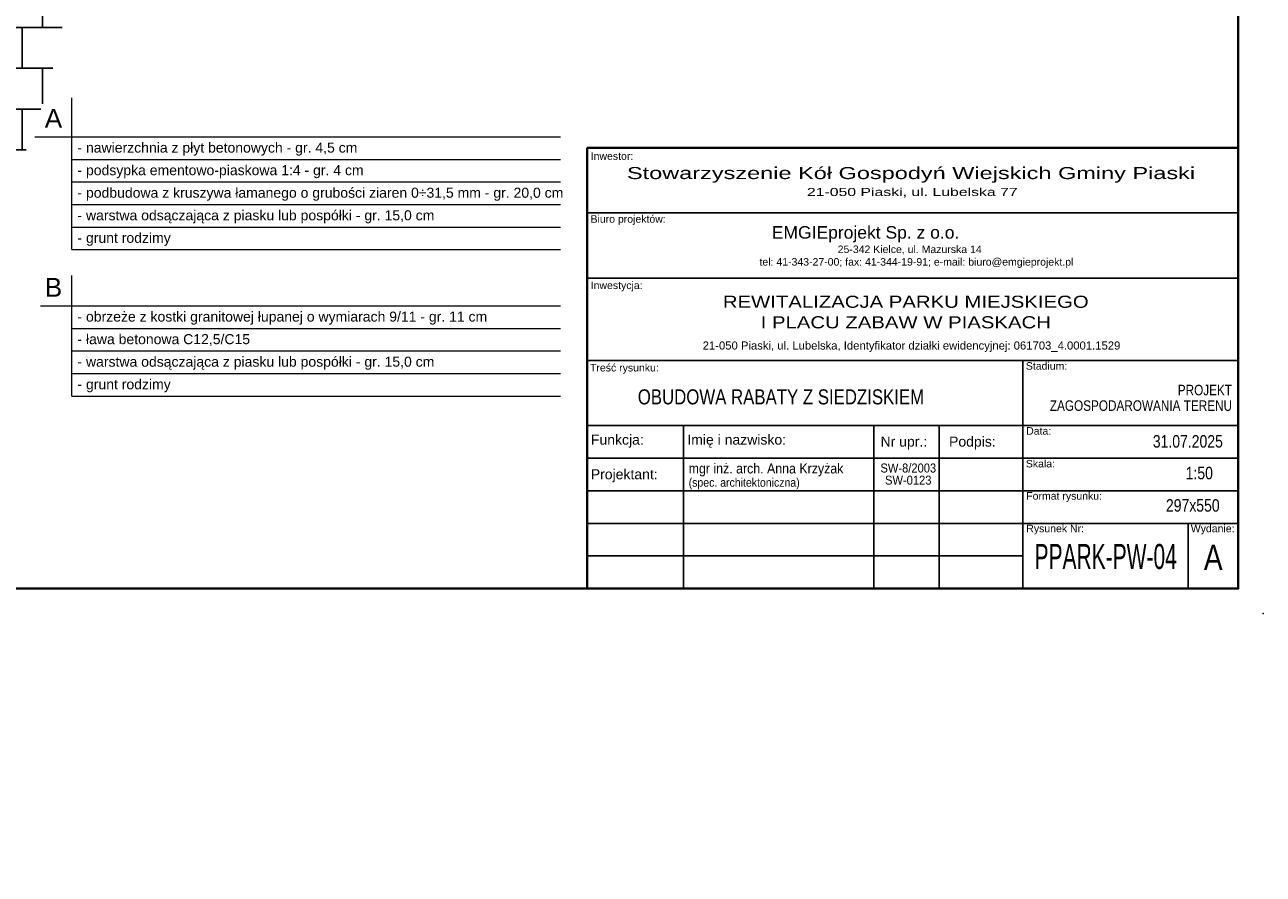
# Model space of a CAD drawing. Header units: millimetres. Extents: x 4078 to 6827, y 2233 to 4193.
# Tile 10 of 16: x 5591 to 6827, y 2488 to 3335. Entities that reach past the tile are written whole.
import ezdxf

# ---------------------------------------------------------------- set-up
doc = ezdxf.new("R2010")
doc.units = ezdxf.units.MM
doc.layers.add('_EMGIE_opisy', color=4, linetype='Continuous')
doc.layers.add('G-Ramka', color=5, linetype='Continuous', lineweight=40)
doc.layers.add('G-Tabelka', color=7, linetype='Continuous', lineweight=5)
doc.styles.add('Arial CE', font='arial.ttf', dxfattribs={"width": 0.8})
doc.styles.add('Arial-GG', font='arial.ttf')
doc.styles.add('GENERATED_STYLE_1', font='arial.ttf')
doc.styles.add('GENERATED_STYLE_8', font='swissek.ttf')
doc.dimstyles.new('Kon 50', dxfattribs={"dimscale": 5, "dimtxt": 2, "dimasz": 1, "dimexe": 1, "dimexo": 1, "dimgap": 1, "dimtad": 1, "dimdec": 0, "dimzin": 0, "dimtxsty": 'Arial CE', "dimblk": 'OBLIQUE', "dimcen": 0.09, "dimadec": 0, "dimazin": 0, "dimtfac": 1, "dimtdec": 0, "dimtofl": 0, "dimtmove": 0, "dimatfit": 3, "dimldrblk": 'OBLIQUE', "dimfxl": 0, "dimtolj": 1, "dimtzin": 0, "dimarcsym": 0})
doc.dimstyles.new('S-1 do 10-GG', dxfattribs={"dimscale": 10, "dimtxt": 2.2, "dimasz": 2, "dimexe": 1, "dimexo": 2, "dimgap": 0.6, "dimtad": 1, "dimdec": 0, "dimrnd": 1, "dimtxsty": 'Arial-GG', "dimcen": 0, "dimclrd": 256, "dimclre": 256, "dimclrt": 7, "dimadec": 0, "dimazin": 0, "dimtfac": 1, "dimtdec": 0, "dimtix": 1, "dimtmove": 0, "dimatfit": 2, "dimfxl": 0, "dimlwd": 5, "dimlwe": 5, "dimarcsym": 0})

# ---------------------------------------------------------------- blocks, each defined once
blk = doc.blocks.new('*D9')
at = {"layer": 'Defpoints', "color": 0, "ltscale": 2}
for p in [(-10, 167.36), (539.84, 0), (539.84, -52)]:
    blk.add_point(p, dxfattribs=at)
at = {"layer": 'Defpoints', "color": 7, "ltscale": 2, "insert": (158.4, -26.15), "char_height": 33, "attachment_point": 5, "style": 'Arial-GG'}
blk.add_mtext('297 x 550', dxfattribs=at)
blk = doc.blocks.new('_Oblique')
at = {"color": 0, "linetype": 'ByBlock', "lineweight": -2}
blk.add_line((-0.5, -0.5), (0.5, 0.5), dxfattribs=at)
blk = doc.blocks.new('*D19')
at = {"color": 0, "lineweight": -2}
blk.add_arc((4950.7, 3465.9), 154.6, 319.1228, 359.1218, dxfattribs=at)
at = {"layer": 'Defpoints', "color": 0}
for p in [(4950.7, 3465.9), (4950.7, 3465.9), (5690.6, 3454.6), (5087.8, 3394.4), (5510.2, 2981.6)]:
    blk.add_point(p, dxfattribs=at)
at = {"color": 0, "lineweight": -2, "xscale": 5, "yscale": 5, "zscale": 5}
for p, rotation in [((5105.3, 3463.6), 89.12184090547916), ((5067.6, 3364.7), 229.1227659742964)]:
    blk.add_blockref('_Oblique', p, dxfattribs=dict(at, rotation=rotation))
at = {"color": 0, "insert": (5085.7, 3414.4), "char_height": 10, "attachment_point": 5, "rotation": 69.1223, "style": 'Arial CE'}
blk.add_mtext('\\A1;40°', dxfattribs=at)
blk = doc.blocks.new('*U8')
at = {"layer": 'Defpoints', "ltscale": 0.8}
blk.add_point((405, 5), dxfattribs=at)
at = {"layer": 'Defpoints', "ltscale": 2}
blk.add_point((405, 5), dxfattribs=at)
at = {"layer": 'G-Ramka', "color": 0}
blk.add_lwpolyline([(25, 282), (25, 5), (534.84, 5), (534.84, 282)], close=True, dxfattribs=at)
at = {"layer": 'G-Tabelka'}
blk.add_point((539.84, 0), dxfattribs=at)
at = {"layer": 'Defpoints', "ltscale": 2}
dim = blk.add_linear_dim(base=(539.84, -52), p1=(-10, 167.36), p2=(539.84, 0), dimstyle='S-1 do 10-GG', override={"dimscale": 15, "dimpost": '297 x <>', "dimse1": 1, "dimse2": 1, "dimsd1": 1, "dimsd2": 1}, dxfattribs=at)
dim.commit()
dim.dimension.update_dxf_attribs({"geometry": '*D9', "text_midpoint": (158.4, -52), "dimtype": 160})

msp = doc.modelspace()

# ---------------------------------------------------------------- hatches: boundary and pattern name
h = msp.add_hatch()
h.set_pattern_fill('AR-B88', color=252, scale=0.2)
h.paths.add_polyline_path([(4260.7, 3465.9, 1), (5640.7, 3465.9, 1)])
h.paths.add_polyline_path([(5580.7, 3465.9, -1), (4320.7, 3465.9, -1)], flags=16)
h.paths.add_polyline_path([(5481.4, 3756.3), (5437.7, 3732.1), (5434.8, 3737.3), (5478.5, 3761.5)], flags=0)
h.paths.add_polyline_path([(5505.7, 3465.9, -0.051339), (5494, 3352.8, 0.095216), (5497.2, 3562.3, 0.915914), (4395.7, 3465.9, 1), (5505.7, 3465.9, 0.043667), (5497.2, 3562.3, -0.095216), (5494, 3352.8, -0.901966), (4395.7, 3465.9, -1)], flags=0)
h.paths.add_polyline_path([(5000.7, 3465.9, -1), (4900.7, 3465.9, -1)], flags=0)
h.paths.add_polyline_path([(4995.7, 3465.9, -1), (4905.7, 3465.9, -1)], flags=0)

# ---------------------------------------------------------------- linework, layer by layer
at = {"color": 7, "lineweight": 0}
for p, q in [((5637.7, 3110.9), (5637.7, 3262.4)), ((5600.5, 3223.4), (6125.7, 3223.4)), ((5637.7, 3200.9), (6125.7, 3200.9)), ((5637.7, 3178.4), (6125.7, 3178.4)), ((5637.7, 3178.4), (6125.7, 3178.4)), ((5637.7, 3155.9), (6125.7, 3155.9)), ((5637.7, 3133.4), (6125.7, 3133.4)), ((5637.7, 3110.9), (6125.7, 3110.9)), ((5637.7, 2964.8), (5637.7, 3085)), ((5606.3, 3054.8), (6125.7, 3054.8)), ((5637.7, 3032.3), (6125.7, 3032.3)), ((5637.7, 3009.8), (6125.7, 3009.8)), ((5637.7, 3009.8), (6125.7, 3009.8)), ((5637.7, 2987.3), (6125.7, 2987.3)), ((5637.7, 2964.8), (6125.7, 2964.8))]:
    msp.add_line(p, q, dxfattribs=at)
at = {"linetype": 'Continuous'}
for p, q in [((6152.2, 3147.6), (6802.2, 3147.6)), ((6152.2, 3147.6), (6802.2, 3147.6)), ((6152.2, 3082.6), (6802.2, 3082.6)), ((6152.2, 3000.3), (6802.2, 3000.3)), ((6587.2, 3000.3), (6587.2, 2772.8)), ((6152.2, 2935.3), (6802.2, 2935.3)), ((6248.5, 2772.8), (6248.5, 2935.3)), ((6438.3, 2935.3), (6438.3, 2772.8)), ((6503.5, 2935.3), (6503.5, 2772.8)), ((6152.2, 2902.8), (6587.2, 2902.8)), ((6587.2, 2902.8), (6802.2, 2902.8)), ((6152.2, 2870.3), (6587.2, 2870.3)), ((6587.2, 2870.3), (6802.2, 2870.3)), ((6152.2, 2837.8), (6587.2, 2837.8)), ((6587.2, 2837.8), (6802.2, 2837.8)), ((6752.2, 2772.8), (6752.2, 2837.8)), ((6152.2, 2805.3), (6587.2, 2805.3))]:
    msp.add_line(p, q, dxfattribs=at)
at = {"layer": 'G-Ramka'}
for p, q in [((6152.2, 2772.8), (6152.2, 3212.6)), ((6152.2, 3212.6), (6802.2, 3212.6))]:
    msp.add_line(p, q, dxfattribs=at)

# ---------------------------------------------------------------- block references
at = {"layer": 'G-Ramka', "xscale": 5, "yscale": 5, "zscale": 5}
msp.add_blockref('*U8', (4128, 2747.8), dxfattribs=at)

# ---------------------------------------------------------------- texts
at = {"color": 7, "style": 'Arial-GG'}
for s, p in [('A', (5610.5, 3232.5)), ('B', (5610.5, 3063.9))]:
    msp.add_text(s, height=18.8, dxfattribs=at).set_placement(p)
at = {"linetype": 'Continuous', "attachment_point": 7}
for s, insert, char_height, style in [('{Inwestor:}', (6155.7, 3200.4), 7.5, 'GENERATED_STYLE_1'), ('{\\W1.400000x;Stowarzyszenie Kół Gospodyń Wiejskich Gminy Piaski}', (6191.9, 3177.7), 12, 'GENERATED_STYLE_1'), ('{\\W1.400000x;21-050 Piaski, ul. Lubelska 77}', (6371.6, 3162.9), 8.064, 'GENERATED_STYLE_1'), ('{Biuro projektów:}', (6155.5, 3135.5), 7.5, 'GENERATED_STYLE_1'), ('{EMGIEprojekt Sp. z o.o.}', (6336.5, 3118.1), 12.5, 'GENERATED_STYLE_8'), ('{25-342 Kielce, ul. Mazurska 14}', (6402.3, 3106.1), 7.5, 'GENERATED_STYLE_1'), ('{tel: 41-343-27-00; fax: 41-344-19-91; e-mail: biuro@emgieprojekt.pl}', (6324.2, 3092.7), 7.5, 'GENERATED_STYLE_1'), ('{Inwestycja:}', (6155.7, 3069.3), 7.5, 'GENERATED_STYLE_1'), ('{21-050 Piaski, ul. Lubelska, Identyfikator działki ewidencyjnej: 061703_4.0001.1529}', (6267.5, 3008.8), 8.064, 'GENERATED_STYLE_1'), ('{Treść rysunku:}', (6155, 2987.1), 7.5, 'GENERATED_STYLE_1'), ('{Stadium:}', (6590.2, 2991), 7.5, 'GENERATED_STYLE_1'), ('{\\W0.8;OBUDOWA RABATY Z SIEDZISKIEM}', (6202.7, 2956.3), 15, 'GENERATED_STYLE_1'), ('{\\W0.800000x;PROJEKT}', (6741.9, 2965.4), 10.5, 'GENERATED_STYLE_1'), ('{\\W0.800000x;ZAGOSPODAROWANIA TERENU}', (6614.2, 2949.9), 10.5, 'GENERATED_STYLE_1'), ('{Data:}', (6590.5, 2926.2), 7.5, 'GENERATED_STYLE_1'), ('{Funkcja:}', (6155.9, 2913.3), 10, 'GENERATED_STYLE_1'), ('{Imię i nazwisko:}', (6252.2, 2913.3), 10, 'GENERATED_STYLE_1'), ('{Nr upr.:}', (6445.1, 2911.4), 10, 'GENERATED_STYLE_1'), ('{Podpis:}', (6513.5, 2911.4), 10, 'GENERATED_STYLE_1'), ('{\\W0.800000x;31.07.2025}', (6717, 2913.2), 12.5, 'GENERATED_STYLE_1'), ('{\\W0.884580x;mgr inż. arch. Anna Krzyżak}', (6253.5, 2884.6), 10, 'GENERATED_STYLE_1'), ('{\\W0.884580x;SW-8/2003}', (6445, 2888.4), 9, 'GENERATED_STYLE_1'), ('{Skala:}', (6590.2, 2893.5), 7.5, 'GENERATED_STYLE_1'), ('{\\W0.8;1:50}', (6749.8, 2881.6), 12.5, 'GENERATED_STYLE_1'), ('{Projektant:}', (6155.8, 2878.8), 10, 'GENERATED_STYLE_1'), ('{\\W0.884580x;SW-0123}', (6449.6, 2876.3), 9, 'GENERATED_STYLE_1'), ('{\\W0.884580x;(spec. architektoniczna)}', (6253.5, 2871.8), 8.5, 'GENERATED_STYLE_1'), ('{Format rysunku:}', (6590.6, 2859.2), 7.5, 'GENERATED_STYLE_1'), ('{\\W0.8;297x550}', (6730.1, 2849.3), 12.5, 'GENERATED_STYLE_1'), ('{Rysunek Nr:}', (6590.6, 2826.7), 7.5, 'GENERATED_STYLE_1'), ('{Wydanie:}', (6754.9, 2826.7), 7.5, 'GENERATED_STYLE_1'), ('{\\W0.6;PPARK-PW-04}', (6598.9, 2791.9), 25, 'GENERATED_STYLE_1'), ('{\\W0.800000x;A}', (6768, 2791.4), 25, 'GENERATED_STYLE_1')]:
    msp.add_mtext(s, dxfattribs=dict(at, insert=insert, char_height=char_height, style=style))
at = {"linetype": 'Continuous', "insert": (6470.3, 3032.2), "char_height": 12.105, "attachment_point": 8, "line_spacing_factor": 1.016084, "style": 'GENERATED_STYLE_1'}
msp.add_mtext('{\\W1.200000x;REWITALIZACJA PARKU MIEJSKIEGO \\PI PLACU ZABAW W PIASKACH}', dxfattribs=at)
at = {"layer": '_EMGIE_opisy', "color": 7, "linetype": 'Continuous', "lineweight": 0, "char_height": 10, "attachment_point": 1, "style": 'GENERATED_STYLE_1'}
for s, insert, width in [('- nawierzchnia z płyt betonowych - gr. 4,5 cm', (5643.2, 3217.7), 373.056), ('- podsypka ementowo-piaskowa 1:4 - gr. 4 cm', (5643.2, 3195.2), 447.716), ('- podbudowa z kruszywa łamanego o grubości ziaren 0÷31,5 mm - gr. 20,0 cm', (5643.2, 3172.7), 511.831), ('- warstwa odsączająca z piasku lub pospółki - gr. 15,0 cm', (5643.2, 3150.2), 497.093), ('- grunt rodzimy', (5643.2, 3127.7), 497.093), ('\\A1;- obrzeże z kostki granitowej łupanej o wymiarach 9/11 - gr. 11 cm', (5643.2, 3049.1), 432.309), ('- ława betonowa C12,5/C15', (5643.2, 3026.6), 447.716), ('- warstwa odsączająca z piasku lub pospółki - gr. 15,0 cm', (5643.2, 3004.1), 511.831), ('- grunt rodzimy', (5643.2, 2981.6), 497.093)]:
    msp.add_mtext(s, dxfattribs=dict(at, insert=insert, width=width))

# ---------------------------------------------------------------- dimensions: what is measured, and where the dimension line sits
dim = msp.add_angular_dim_2l(base=(5087.8, 3394.4), line1=((5510.2, 2981.6), (4950.7, 3465.9)), line2=((5690.6, 3454.6), (4950.7, 3465.9)), dimstyle='Kon 50', override={"dimfxl": 2, "dimarcsym": 1})
dim.commit()
dim.dimension.update_dxf_attribs({"geometry": '*D19', "text_midpoint": (5085.7, 3414.4)})

doc.saveas('drawing.dxf')
